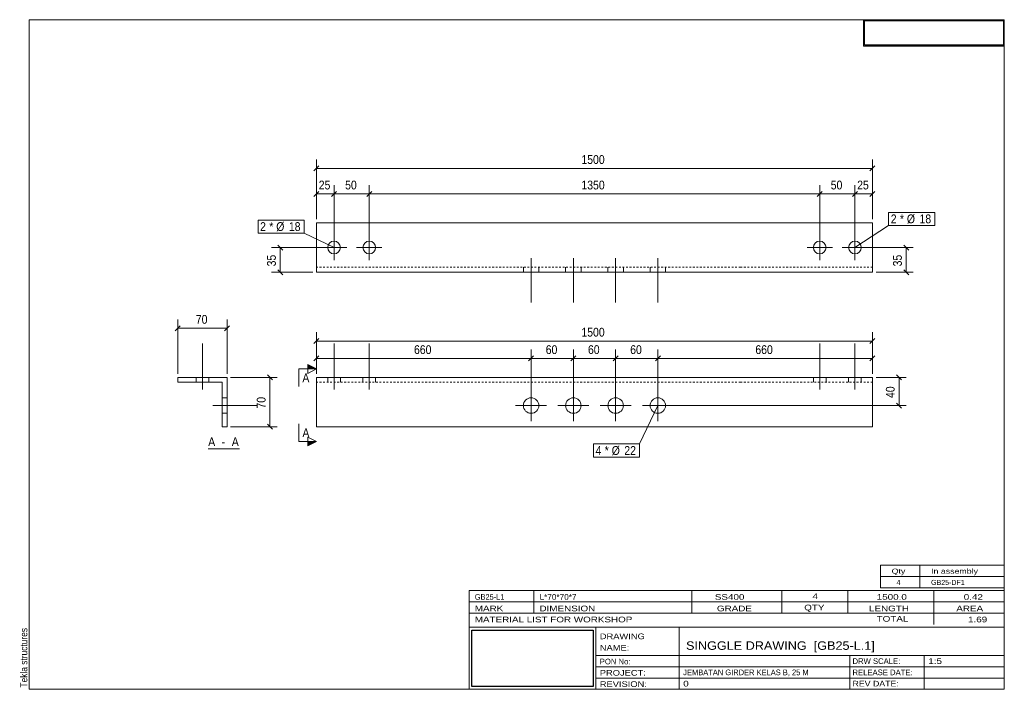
# Model space of a CAD drawing. Header units: millimetres. Extents: x 2 to 282, y 5 to 195.
import ezdxf

# ---------------------------------------------------------------- set-up
doc = ezdxf.new("R2010")
doc.units = ezdxf.units.MM
doc.linetypes.add('XKITLINE00', pattern=[0])
doc.linetypes.add('XKITLINE04', pattern=[3, 0.5, -0.5, 0.5, -0.5, 0.5, -0.5])
for name, color, linetype, lineweight in [('Bolt', 7, 'Continuous', 0), ('BoltMark', 3, 'Continuous', 0), ('DrawingSheet', 5, 'Continuous', 0), ('OtherObjectType', 1, 'Continuous', 0), ('Part', 2, 'Continuous', 0), ('Section', 6, 'Continuous', 0), ('Z-DIMENSIONS', 1, 'Continuous', 0)]:
    doc.layers.add(name, color=color, linetype=linetype, lineweight=lineweight)
doc.styles.add('ARIAL', font='ARIAL.TTF')
doc.styles.add('ARIAL_NARROW', font='ARIALN.TTF')
picture_1 = doc.add_image_def('image1.jpg', size_in_pixel=(1304, 175))
picture_2 = doc.add_image_def('image2.jpg', size_in_pixel=(188, 71))

# ---------------------------------------------------------------- blocks, each defined once
blk = doc.blocks.new('*A1')
at = {"layer": 'Bolt', "linetype": 'XKITLINE00', "lineweight": 0}
for p, q in [((91.63, 90.11), (91.63, 103.11)), ((101.63, 90.11), (101.63, 103.11)), ((89.83, 92.11), (89.83, 93.51)), ((93.43, 92.11), (93.43, 93.51)), ((99.83, 92.11), (99.83, 93.51)), ((103.43, 92.11), (103.43, 93.51))]:
    blk.add_line(p, q, dxfattribs=at)
blk = doc.blocks.new('*A2')
at = {"layer": 'Bolt', "linetype": 'XKITLINE00', "lineweight": 0}
for p, q in [((229.56, 90.11), (229.56, 103.11)), ((239.56, 90.11), (239.56, 103.11)), ((227.76, 92.11), (227.76, 93.51)), ((231.36, 92.11), (231.36, 93.51)), ((237.76, 92.11), (237.76, 93.51)), ((241.36, 92.11), (241.36, 93.51))]:
    blk.add_line(p, q, dxfattribs=at)
blk = doc.blocks.new('*A3')
at = {"layer": 'Bolt', "linetype": 'XKITLINE00', "lineweight": 0}
for p, q in [((147.59, 89.91), (147.59, 81.11)), ((159.59, 89.91), (159.59, 81.11)), ((171.59, 89.91), (171.59, 81.11)), ((183.59, 89.91), (183.59, 81.11)), ((151.99, 85.51), (143.19, 85.51)), ((163.99, 85.51), (155.19, 85.51)), ((175.99, 85.51), (167.19, 85.51)), ((187.99, 85.51), (179.19, 85.51))]:
    blk.add_line(p, q, dxfattribs=at)
for centre in [(147.59, 85.51), (159.59, 85.51), (171.59, 85.51), (183.59, 85.51)]:
    blk.add_circle(centre, 2.2, dxfattribs=at)
blk = doc.blocks.new('*A4')
at = {"layer": 'Part', "linetype": 'XKITLINE00', "lineweight": 0}
for p, q in [((86.63, 79.51), (86.63, 93.51)), ((86.63, 93.51), (124.03, 93.51)), ((124.13, 93.51), (207.06, 93.51)), ((207.16, 93.51), (244.56, 93.51)), ((244.56, 93.51), (244.56, 79.51)), ((124.03, 79.51), (86.63, 79.51)), ((207.06, 79.51), (124.13, 79.51)), ((244.56, 79.51), (207.16, 79.51))]:
    blk.add_line(p, q, dxfattribs=at)
at = {"layer": 'Part', "linetype": 'XKITLINE04', "lineweight": 0}
for p, q in [((124.03, 92.11), (86.63, 92.11)), ((207.06, 92.11), (124.13, 92.11)), ((244.56, 92.11), (207.16, 92.11))]:
    blk.add_line(p, q, dxfattribs=at)
blk = doc.blocks.new('*A5')
at = {"layer": 'Bolt', "linetype": 'XKITLINE00', "lineweight": 0}
for p, q in [((91.63, 126.76), (91.63, 133.96)), ((101.63, 126.76), (101.63, 133.96)), ((95.23, 130.36), (88.03, 130.36)), ((105.23, 130.36), (98.03, 130.36))]:
    blk.add_line(p, q, dxfattribs=at)
for centre in [(91.63, 130.36), (101.63, 130.36)]:
    blk.add_circle(centre, 1.8, dxfattribs=at)
blk = doc.blocks.new('*A6')
at = {"layer": 'Bolt', "linetype": 'XKITLINE00', "lineweight": 0}
for p, q in [((229.56, 133.96), (229.56, 126.76)), ((239.56, 133.96), (239.56, 126.76)), ((225.96, 130.36), (233.16, 130.36)), ((235.96, 130.36), (243.16, 130.36))]:
    blk.add_line(p, q, dxfattribs=at)
for centre in [(229.56, 130.36), (239.56, 130.36)]:
    blk.add_circle(centre, 1.8, dxfattribs=at)
blk = doc.blocks.new('*A7')
at = {"layer": 'Bolt', "linetype": 'XKITLINE00', "lineweight": 0}
for p, q in [((147.59, 127.36), (147.59, 114.76)), ((159.59, 127.36), (159.59, 114.76)), ((171.59, 127.36), (171.59, 114.76)), ((183.59, 127.36), (183.59, 114.76)), ((145.39, 124.76), (145.39, 123.36)), ((149.79, 124.76), (149.79, 123.36)), ((157.39, 124.76), (157.39, 123.36)), ((161.79, 124.76), (161.79, 123.36)), ((169.39, 124.76), (169.39, 123.36)), ((173.79, 124.76), (173.79, 123.36)), ((181.39, 124.76), (181.39, 123.36)), ((185.79, 124.76), (185.79, 123.36))]:
    blk.add_line(p, q, dxfattribs=at)
blk = doc.blocks.new('*A8')
at = {"layer": 'Part', "linetype": 'XKITLINE00', "lineweight": 0}
for p, q in [((86.63, 123.36), (86.63, 137.36)), ((86.63, 137.36), (124.03, 137.36)), ((124.13, 137.36), (207.06, 137.36)), ((207.16, 137.36), (244.56, 137.36)), ((244.56, 123.36), (244.56, 137.36)), ((86.63, 123.36), (124.03, 123.36)), ((124.13, 123.36), (207.06, 123.36)), ((207.16, 123.36), (244.56, 123.36))]:
    blk.add_line(p, q, dxfattribs=at)
at = {"layer": 'Part', "linetype": 'XKITLINE04', "lineweight": 0}
for p, q in [((124.03, 124.76), (86.63, 124.76)), ((207.06, 124.76), (124.13, 124.76)), ((244.56, 124.76), (207.16, 124.76))]:
    blk.add_line(p, q, dxfattribs=at)
blk = doc.blocks.new('*A9')
at = {"layer": 'Bolt', "linetype": 'XKITLINE00', "lineweight": 0}
for p, q in [((54.23, 90.11), (54.23, 103.11)), ((54.23, 90.11), (54.23, 103.11)), ((52.43, 92.11), (52.43, 93.51)), ((52.43, 92.11), (52.43, 93.51)), ((56.03, 92.11), (56.03, 93.51)), ((56.03, 92.11), (56.03, 93.51))]:
    blk.add_line(p, q, dxfattribs=at)
blk = doc.blocks.new('*A10')
at = {"layer": 'Bolt', "linetype": 'XKITLINE00', "lineweight": 0}
for p, q in [((59.83, 87.71), (61.23, 87.71)), ((59.83, 87.71), (61.23, 87.71)), ((57.23, 85.52), (69.83, 85.5)), ((57.23, 85.52), (69.83, 85.5)), ((59.82, 83.31), (61.22, 83.31)), ((59.82, 83.31), (61.22, 83.31))]:
    blk.add_line(p, q, dxfattribs=at)
blk = doc.blocks.new('*A11')
at = {"layer": 'Part', "linetype": 'XKITLINE00', "lineweight": 0}
for p, q in [((61.23, 93.51), (47.23, 93.51)), ((47.23, 93.51), (47.23, 92.11)), ((61.23, 79.51), (61.23, 93.51)), ((47.23, 92.11), (59.83, 92.11)), ((59.83, 92.11), (59.83, 79.51)), ((59.83, 79.51), (61.23, 79.51))]:
    blk.add_line(p, q, dxfattribs=at)
blk = doc.blocks.new('*A12')
at = {"layer": 'DrawingSheet', "linetype": 'XKITLINE00', "lineweight": 0}
for p, q in [((282, 195), (5, 195)), ((5, 195), (5, 5)), ((282, 5), (282, 195)), ((5, 5), (282, 5))]:
    blk.add_line(p, q, dxfattribs=at)
at = {"layer": 'DrawingSheet', "style": 'ARIAL', "width": 0.85}
blk.add_text('Tekla structures', height=2, rotation=90, dxfattribs=at).set_placement((4.5, 5.5))
blk = doc.blocks.new('*A13')
at = {"layer": 'OtherObjectType', "linetype": 'XKITLINE00', "lineweight": 0}
for p, q in [((242, 195), (282, 195)), ((242, 195), (242, 187.5)), ((282, 195), (282, 187.5)), ((242, 187.5), (282, 187.5))]:
    blk.add_line(p, q, dxfattribs=at)
image = blk.add_image(picture_1, insert=(242.25, 187.75), size_in_units=(39.5, 7))
blk = doc.blocks.new('*A14')
at = {"layer": 'OtherObjectType', "linetype": 'XKITLINE00', "lineweight": 0}
for p, q in [((246.8, 37), (246.8, 40.2)), ((246.8, 40.2), (282, 40.2)), ((258, 37), (258, 40.2)), ((282, 37), (282, 40.2)), ((246.8, 37), (282, 37)), ((246.8, 33.8), (246.8, 37)), ((258, 33.8), (258, 37)), ((282, 33.8), (282, 37)), ((246.8, 33.8), (282, 33.8))]:
    blk.add_line(p, q, dxfattribs=at)
at = {"layer": 'OtherObjectType', "style": 'ARIAL_NARROW'}
for s, width, p in [('Qty', 1.513248, (250, 37.8)), ('In assembly', 1.513248, (261.2, 37.8)), ('4', 1.211571, (251.38, 34.6)), ('GB25-DF1', 1.211571, (261.2, 34.6))]:
    blk.add_text(s, height=1.44, dxfattribs=dict(at, width=width)).set_placement(p)
blk = doc.blocks.new('*A15')
at = {"layer": 'OtherObjectType', "linetype": 'XKITLINE00', "lineweight": 0}
for p, q in [((130, 33), (282, 33)), ((130, 33), (130, 29.8)), ((130, 33), (282, 33)), ((148.4, 29.8), (148.4, 33)), ((193.2, 29.8), (193.2, 33)), ((218.8, 29.8), (218.8, 33)), ((237.6, 29.8), (237.6, 33)), ((262, 29.8), (262, 33)), ((282, 29.8), (282, 33)), ((130, 29.8), (282, 29.8)), ((130, 29.8), (282, 29.8)), ((130, 26.6), (130, 29.8)), ((148.4, 26.6), (148.4, 29.8)), ((193.2, 26.6), (193.2, 29.8)), ((218.8, 26.6), (218.8, 29.8)), ((237.6, 26.6), (237.6, 29.8)), ((262, 26.6), (262, 29.8)), ((282, 26.6), (282, 29.8)), ((130, 26.6), (282, 26.6)), ((130, 22.6), (130, 26.6)), ((262, 23.4), (262, 26.6)), ((282, 22.6), (282, 26.6)), ((130, 22.6), (130, 5)), ((130, 22.6), (282, 22.6)), ((166, 17.8), (166, 22.6)), ((189.6, 14.6), (189.6, 22.6)), ((282, 17.8), (282, 22.6)), ((166, 17.8), (166, 5)), ((282, 14.6), (282, 17.8)), ((166, 14.6), (282, 14.6)), ((189.6, 5), (189.6, 14.6)), ((238.13, 11.4), (238.13, 14.6)), ((259.2, 5), (259.2, 14.6)), ((282, 11.4), (282, 14.6)), ((166, 11.4), (282, 11.4)), ((238.13, 5), (238.13, 11.4)), ((282, 8.2), (282, 11.4)), ((166, 8.2), (282, 8.2)), ((282, 5), (282, 8.2)), ((130, 5), (282, 5)), ((160, 5), (282, 5))]:
    blk.add_line(p, q, dxfattribs=at)
at = {"layer": 'OtherObjectType', "style": 'ARIAL_NARROW'}
for s, height, width, p in [('GB25-L1', 1.6, 1.100501, (131.6, 30.4)), ('L*70*70*7', 1.6, 1.270501, (150, 30.4)), ('SS400', 1.6, 1.525501, (199.78, 30.4)), ('4', 1.6, 1.525501, (227.53, 30.6)), ('1500.0', 1.6, 1.525501, (245.76, 30.4)), ('0.42', 1.6, 1.525501, (270.48, 30.4)), ('MARK', 1.6, 1.525501, (131.6, 27.13)), ('DIMENSION', 1.6, 1.525501, (149.97, 27.13)), ('GRADE', 1.6, 1.525501, (200.37, 27.13)), ('QTY', 1.6, 1.525501, (225.17, 27.4)), ('LENGTH', 1.6, 1.525501, (243.57, 27.13)), ('AREA', 1.6, 1.525501, (268.37, 27.13)), ('MATERIAL LIST FOR WORKSHOP', 1.6, 1.525501, (131.6, 24)), ('TOTAL', 1.6, 1.525501, (245.74, 24.2)), ('1.69', 1.6, 1.525501, (271.7, 24)), ('DRAWING', 1.6, 1.445, (167.1, 19.22)), ('NAME:', 1.6, 1.445, (167.1, 15.98)), ('SINGGLE DRAWING  [GB25-L.1]', 2.4, 1.304651, (191.6, 16.2)), ('PON No:', 1.6, 1.19, (167.1, 12.07)), ('DRW SCALE:', 1.6, 1.19, (238.88, 12.2)), ('1:5', 1.6, 1.525501, (260.4, 12.2)), ('PROJECT:', 1.6, 1.445, (167.1, 8.87)), ('JEMBATAN GIRDER KELAS B, 25 M', 1.6, 1.015501, (190.8, 9)), ('RELEASE DATE:', 1.6, 1.19, (238.88, 9)), ('REVISION:', 1.6, 1.445, (167.1, 5.67)), ('0', 1.6, 1.525501, (190.8, 5.8)), ('REV DATE:', 1.6, 1.36, (238.88, 5.8))]:
    blk.add_text(s, height=height, dxfattribs=dict(at, width=width)).set_placement(p)
image = blk.add_image(picture_2, insert=(130.8, 5.8), size_in_units=(34.4, 16))
blk = doc.blocks.new('*A16')
at = {"layer": 'Z-DIMENSIONS', "linetype": 'XKITLINE00', "lineweight": 0}
for p, q in [((86.63, 94.51), (86.63, 106.33)), ((244.56, 94.51), (244.56, 106.33)), ((87.34, 104.53), (85.92, 103.12)), ((86.63, 103.83), (244.56, 103.83)), ((245.26, 104.53), (243.85, 103.12))]:
    blk.add_line(p, q, dxfattribs=at)
at = {"layer": 'Z-DIMENSIONS'}
for p in [(86.63, 103.83), (244.56, 103.83)]:
    blk.add_point(p, dxfattribs=at)
at = {"layer": 'Z-DIMENSIONS', "style": 'ARIAL', "width": 0.85}
blk.add_text('1500', height=2.5, dxfattribs=at).set_placement((161.88, 105.08))
blk = doc.blocks.new('*A17')
at = {"layer": 'Z-DIMENSIONS', "linetype": 'XKITLINE00', "lineweight": 0}
for p, q in [((86.63, 94.51), (86.63, 101.38)), ((147.59, 86.5), (147.59, 101.38)), ((87.34, 99.58), (85.92, 98.17)), ((86.63, 98.88), (147.59, 98.88)), ((148.3, 99.58), (146.89, 98.17))]:
    blk.add_line(p, q, dxfattribs=at)
at = {"layer": 'Z-DIMENSIONS'}
for p in [(86.63, 98.88), (147.59, 98.88)]:
    blk.add_point(p, dxfattribs=at)
at = {"layer": 'Z-DIMENSIONS', "style": 'ARIAL', "width": 0.85}
blk.add_text('660', height=2.5, dxfattribs=at).set_placement((114.33, 100.13))
blk = doc.blocks.new('*A18')
at = {"layer": 'Z-DIMENSIONS', "linetype": 'XKITLINE00', "lineweight": 0}
for p, q in [((147.59, 86.5), (147.59, 101.38)), ((159.59, 86.52), (159.59, 101.38)), ((148.3, 99.58), (146.89, 98.17)), ((147.59, 98.88), (159.59, 98.88)), ((160.3, 99.58), (158.89, 98.17))]:
    blk.add_line(p, q, dxfattribs=at)
at = {"layer": 'Z-DIMENSIONS'}
for p in [(147.59, 98.88), (159.59, 98.88)]:
    blk.add_point(p, dxfattribs=at)
at = {"layer": 'Z-DIMENSIONS', "style": 'ARIAL', "width": 0.85}
blk.add_text('60', height=2.5, dxfattribs=at).set_placement((151.74, 100.13))
blk = doc.blocks.new('*A19')
at = {"layer": 'Z-DIMENSIONS', "linetype": 'XKITLINE00', "lineweight": 0}
for p, q in [((159.59, 86.52), (159.59, 101.38)), ((171.59, 86.5), (171.59, 101.38)), ((160.3, 99.58), (158.89, 98.17)), ((159.59, 98.88), (171.59, 98.88)), ((172.3, 99.58), (170.89, 98.17))]:
    blk.add_line(p, q, dxfattribs=at)
at = {"layer": 'Z-DIMENSIONS'}
for p in [(159.59, 98.88), (171.59, 98.88)]:
    blk.add_point(p, dxfattribs=at)
at = {"layer": 'Z-DIMENSIONS', "style": 'ARIAL', "width": 0.85}
blk.add_text('60', height=2.5, dxfattribs=at).set_placement((163.74, 100.13))
blk = doc.blocks.new('*A20')
at = {"layer": 'Z-DIMENSIONS', "linetype": 'XKITLINE00', "lineweight": 0}
for p, q in [((171.59, 86.5), (171.59, 101.38)), ((183.59, 86.5), (183.59, 101.38)), ((172.3, 99.58), (170.89, 98.17)), ((171.59, 98.88), (183.59, 98.88)), ((184.3, 99.58), (182.89, 98.17))]:
    blk.add_line(p, q, dxfattribs=at)
at = {"layer": 'Z-DIMENSIONS'}
for p in [(171.59, 98.88), (183.59, 98.88)]:
    blk.add_point(p, dxfattribs=at)
at = {"layer": 'Z-DIMENSIONS', "style": 'ARIAL', "width": 0.85}
blk.add_text('60', height=2.5, dxfattribs=at).set_placement((175.74, 100.13))
blk = doc.blocks.new('*A21')
at = {"layer": 'Z-DIMENSIONS', "linetype": 'XKITLINE00', "lineweight": 0}
for p, q in [((183.59, 86.5), (183.59, 101.38)), ((244.56, 94.51), (244.56, 101.38)), ((184.3, 99.58), (182.89, 98.17)), ((183.59, 98.88), (244.56, 98.88)), ((245.26, 99.58), (243.85, 98.17))]:
    blk.add_line(p, q, dxfattribs=at)
at = {"layer": 'Z-DIMENSIONS'}
for p in [(183.59, 98.88), (244.56, 98.88)]:
    blk.add_point(p, dxfattribs=at)
at = {"layer": 'Z-DIMENSIONS', "style": 'ARIAL', "width": 0.85}
blk.add_text('660', height=2.5, dxfattribs=at).set_placement((211.29, 100.13))
blk = doc.blocks.new('*A22')
at = {"layer": 'Z-DIMENSIONS', "linetype": 'XKITLINE00', "lineweight": 0}
for p, q in [((245.56, 93.51), (254.11, 93.51)), ((251.4, 94.22), (252.82, 92.81)), ((252.11, 85.5), (252.11, 93.51)), ((184.59, 85.5), (254.11, 85.5)), ((251.4, 86.21), (252.82, 84.79))]:
    blk.add_line(p, q, dxfattribs=at)
at = {"layer": 'Z-DIMENSIONS'}
for p in [(252.11, 93.51), (252.11, 85.5)]:
    blk.add_point(p, dxfattribs=at)
at = {"layer": 'Z-DIMENSIONS', "style": 'ARIAL', "width": 0.85}
blk.add_text('40', height=2.5, rotation=90.0002, dxfattribs=at).set_placement((250.86, 87.65))
blk = doc.blocks.new('*A23')
at = {"layer": 'BoltMark', "linetype": 'XKITLINE00', "lineweight": 0}
for p, q in [((183.59, 85.51), (178.38, 74.61)), ((165.3, 74.61), (178.38, 74.61)), ((165.3, 70.91), (165.3, 74.61)), ((178.38, 70.91), (178.38, 74.61)), ((165.3, 70.91), (178.38, 70.91))]:
    blk.add_line(p, q, dxfattribs=at)
at = {"layer": 'BoltMark', "style": 'ARIAL', "width": 0.85}
for s, p in [('4', (165.9, 71.51)), ('* Ø', (168.5, 71.51)), ('22', (174.07, 71.51))]:
    blk.add_text(s, height=2.5, dxfattribs=at).set_placement(p)
blk = doc.blocks.new('*A24')
at = {"layer": 'Section'}
for points in [[(84.13, 97.14), (86.63, 95.89), (84.13, 95.89)], [(84.13, 75.3), (86.63, 75.3), (84.13, 74.05)]]:
    blk.add_hatch(color=256, dxfattribs=at).paths.add_polyline_path(points, flags=17)
at = {"layer": 'Section', "linetype": 'XKITLINE00', "lineweight": 0}
for p, q in [((81.63, 95.89), (81.63, 90.89)), ((81.63, 95.89), (86.63, 95.89)), ((86.63, 95.89), (84.13, 97.14)), ((84.13, 97.14), (84.13, 94.64)), ((86.63, 95.89), (84.13, 94.64)), ((81.63, 75.3), (81.63, 80.3)), ((84.13, 74.05), (84.13, 76.55)), ((84.13, 76.55), (86.63, 75.3)), ((81.63, 75.3), (86.63, 75.3)), ((86.63, 75.3), (84.13, 74.05))]:
    blk.add_line(p, q, dxfattribs=at)
at = {"layer": 'Section', "style": 'ARIAL', "width": 0.85}
for p in [(82.63, 92.14), (82.63, 76.55)]:
    blk.add_text('A', height=2.5, dxfattribs=at).set_placement(p)
blk = doc.blocks.new('*A25')
at = {"layer": 'Z-DIMENSIONS', "linetype": 'XKITLINE00', "lineweight": 0}
for p, q in [((240.56, 130.36), (256.14, 130.36)), ((253.44, 131.07), (254.85, 129.65)), ((254.14, 123.36), (254.14, 130.36)), ((245.56, 123.36), (256.14, 123.36)), ((253.44, 124.07), (254.85, 122.65))]:
    blk.add_line(p, q, dxfattribs=at)
at = {"layer": 'Z-DIMENSIONS'}
for p in [(254.14, 130.36), (254.14, 123.36)]:
    blk.add_point(p, dxfattribs=at)
at = {"layer": 'Z-DIMENSIONS', "style": 'ARIAL', "width": 0.85}
blk.add_text('35', height=2.5, rotation=90.0002, dxfattribs=at).set_placement((252.89, 125.01))
blk = doc.blocks.new('*A26')
at = {"layer": 'Z-DIMENSIONS', "linetype": 'XKITLINE00', "lineweight": 0}
for p, q in [((90.63, 130.36), (73.83, 130.36)), ((75.62, 131.07), (77.04, 129.65)), ((76.33, 123.36), (76.33, 130.36)), ((85.63, 123.36), (73.83, 123.36)), ((75.62, 124.07), (77.04, 122.65))]:
    blk.add_line(p, q, dxfattribs=at)
at = {"layer": 'Z-DIMENSIONS'}
for p in [(76.33, 130.36), (76.33, 123.36)]:
    blk.add_point(p, dxfattribs=at)
at = {"layer": 'Z-DIMENSIONS', "style": 'ARIAL', "width": 0.85}
blk.add_text('35', height=2.5, rotation=90.0002, dxfattribs=at).set_placement((75.08, 125.01))
blk = doc.blocks.new('*A27')
at = {"layer": 'Z-DIMENSIONS', "linetype": 'XKITLINE00', "lineweight": 0}
for p, q in [((86.63, 138.36), (86.63, 155.32)), ((244.56, 138.36), (244.56, 155.32)), ((87.34, 153.52), (85.92, 152.11)), ((86.63, 152.82), (244.56, 152.82)), ((245.26, 153.52), (243.85, 152.11))]:
    blk.add_line(p, q, dxfattribs=at)
at = {"layer": 'Z-DIMENSIONS'}
for p in [(86.63, 152.82), (244.56, 152.82)]:
    blk.add_point(p, dxfattribs=at)
at = {"layer": 'Z-DIMENSIONS', "style": 'ARIAL', "width": 0.85}
blk.add_text('1500', height=2.5, dxfattribs=at).set_placement((161.88, 154.07))
blk = doc.blocks.new('*A28')
at = {"layer": 'Z-DIMENSIONS', "linetype": 'XKITLINE00', "lineweight": 0}
for p, q in [((87.34, 146.3), (85.92, 144.88)), ((86.63, 138.36), (86.63, 148.09)), ((86.63, 145.59), (91.63, 145.59)), ((92.34, 146.3), (90.92, 144.88)), ((91.63, 131.36), (91.63, 148.09))]:
    blk.add_line(p, q, dxfattribs=at)
at = {"layer": 'Z-DIMENSIONS'}
for p in [(86.63, 145.59), (91.63, 145.59)]:
    blk.add_point(p, dxfattribs=at)
at = {"layer": 'Z-DIMENSIONS', "style": 'ARIAL', "width": 0.85}
blk.add_text('25', height=2.5, dxfattribs=at).set_placement((87.27, 146.84))
blk = doc.blocks.new('*A29')
at = {"layer": 'Z-DIMENSIONS', "linetype": 'XKITLINE00', "lineweight": 0}
for p, q in [((92.34, 146.3), (90.92, 144.88)), ((91.63, 131.36), (91.63, 148.09)), ((91.63, 145.59), (101.63, 145.59)), ((102.34, 146.3), (100.92, 144.88)), ((101.63, 131.36), (101.63, 148.09))]:
    blk.add_line(p, q, dxfattribs=at)
at = {"layer": 'Z-DIMENSIONS'}
for p in [(91.63, 145.59), (101.63, 145.59)]:
    blk.add_point(p, dxfattribs=at)
at = {"layer": 'Z-DIMENSIONS', "style": 'ARIAL', "width": 0.85}
blk.add_text('50', height=2.5, dxfattribs=at).set_placement((94.77, 146.84))
blk = doc.blocks.new('*A30')
at = {"layer": 'Z-DIMENSIONS', "linetype": 'XKITLINE00', "lineweight": 0}
for p, q in [((102.34, 146.3), (100.92, 144.88)), ((101.63, 131.36), (101.63, 148.09)), ((101.63, 145.59), (229.56, 145.59)), ((230.26, 146.3), (228.85, 144.88)), ((229.56, 131.36), (229.56, 148.09))]:
    blk.add_line(p, q, dxfattribs=at)
at = {"layer": 'Z-DIMENSIONS'}
for p in [(101.63, 145.59), (229.56, 145.59)]:
    blk.add_point(p, dxfattribs=at)
at = {"layer": 'Z-DIMENSIONS', "style": 'ARIAL', "width": 0.85}
blk.add_text('1350', height=2.5, dxfattribs=at).set_placement((161.88, 146.84))
blk = doc.blocks.new('*A31')
at = {"layer": 'Z-DIMENSIONS', "linetype": 'XKITLINE00', "lineweight": 0}
for p, q in [((230.26, 146.3), (228.85, 144.88)), ((229.56, 131.36), (229.56, 148.09)), ((229.56, 145.59), (239.56, 145.59)), ((240.26, 146.3), (238.85, 144.88)), ((239.56, 131.36), (239.56, 148.09))]:
    blk.add_line(p, q, dxfattribs=at)
at = {"layer": 'Z-DIMENSIONS'}
for p in [(229.56, 145.59), (239.56, 145.59)]:
    blk.add_point(p, dxfattribs=at)
at = {"layer": 'Z-DIMENSIONS', "style": 'ARIAL', "width": 0.85}
blk.add_text('50', height=2.5, dxfattribs=at).set_placement((232.7, 146.84))
blk = doc.blocks.new('*A32')
at = {"layer": 'Z-DIMENSIONS', "linetype": 'XKITLINE00', "lineweight": 0}
for p, q in [((240.26, 146.3), (238.85, 144.88)), ((239.56, 131.36), (239.56, 148.09)), ((239.56, 145.59), (244.56, 145.59)), ((245.26, 146.3), (243.85, 144.88)), ((244.56, 138.36), (244.56, 148.09))]:
    blk.add_line(p, q, dxfattribs=at)
at = {"layer": 'Z-DIMENSIONS'}
for p in [(239.56, 145.59), (244.56, 145.59)]:
    blk.add_point(p, dxfattribs=at)
at = {"layer": 'Z-DIMENSIONS', "style": 'ARIAL', "width": 0.85}
blk.add_text('25', height=2.5, dxfattribs=at).set_placement((240.2, 146.84))
blk = doc.blocks.new('*A33')
at = {"layer": 'BoltMark', "linetype": 'XKITLINE00', "lineweight": 0}
for p, q in [((70.02, 138.15), (83.1, 138.15)), ((70.02, 134.45), (70.02, 138.15)), ((83.1, 134.45), (83.1, 138.15)), ((70.02, 134.45), (83.1, 134.45)), ((91.63, 130.36), (83.1, 134.45))]:
    blk.add_line(p, q, dxfattribs=at)
at = {"layer": 'BoltMark', "style": 'ARIAL', "width": 0.85}
for s, p in [('2', (70.62, 135.05)), ('* Ø', (73.22, 135.05)), ('18', (78.79, 135.05))]:
    blk.add_text(s, height=2.5, dxfattribs=at).set_placement(p)
blk = doc.blocks.new('*A34')
at = {"layer": 'BoltMark', "linetype": 'XKITLINE00', "lineweight": 0}
for p, q in [((249.15, 140.34), (262.23, 140.34)), ((249.15, 136.64), (249.15, 140.34)), ((262.23, 136.64), (262.23, 140.34)), ((239.56, 130.36), (249.15, 136.64)), ((249.15, 136.64), (262.23, 136.64))]:
    blk.add_line(p, q, dxfattribs=at)
at = {"layer": 'BoltMark', "style": 'ARIAL', "width": 0.85}
for s, p in [('* Ø', (252.35, 137.24)), ('2', (249.75, 137.24)), ('18', (257.92, 137.24))]:
    blk.add_text(s, height=2.5, dxfattribs=at).set_placement(p)
blk = doc.blocks.new('*A35')
at = {"layer": 'Z-DIMENSIONS', "linetype": 'XKITLINE00', "lineweight": 0}
for p, q in [((62.23, 93.51), (75.42, 93.51)), ((72.72, 94.22), (74.13, 92.81)), ((73.42, 79.51), (73.42, 93.51)), ((62.23, 79.51), (75.42, 79.51)), ((72.72, 80.22), (74.13, 78.81))]:
    blk.add_line(p, q, dxfattribs=at)
at = {"layer": 'Z-DIMENSIONS'}
for p in [(73.42, 93.51), (73.42, 79.51)]:
    blk.add_point(p, dxfattribs=at)
at = {"layer": 'Z-DIMENSIONS', "style": 'ARIAL', "width": 0.85}
blk.add_text('70', height=2.5, rotation=90.0002, dxfattribs=at).set_placement((72.17, 84.66))
blk = doc.blocks.new('*A36')
at = {"layer": 'Z-DIMENSIONS', "linetype": 'XKITLINE00', "lineweight": 0}
for p, q in [((47.23, 94.51), (47.23, 109.97)), ((61.23, 94.51), (61.23, 109.97)), ((47.93, 108.17), (46.52, 106.76)), ((47.23, 107.47), (61.23, 107.47)), ((61.93, 108.17), (60.52, 106.76))]:
    blk.add_line(p, q, dxfattribs=at)
at = {"layer": 'Z-DIMENSIONS'}
for p in [(47.23, 107.47), (61.23, 107.47)]:
    blk.add_point(p, dxfattribs=at)
at = {"layer": 'Z-DIMENSIONS', "style": 'ARIAL', "width": 0.85}
blk.add_text('70', height=2.5, dxfattribs=at).set_placement((52.37, 108.72))
blk = doc.blocks.new('*A37')
at = {"layer": 'OtherObjectType', "linetype": 'XKITLINE00', "lineweight": 0}
blk.add_line((55.87, 73.26), (64.78, 73.26), dxfattribs=at)
at = {"layer": 'OtherObjectType', "style": 'ARIAL', "width": 0.85}
for s, p in [('A', (55.87, 74.01)), ('A', (62.56, 74.01)), (' - ', (58.84, 74.01))]:
    blk.add_text(s, height=2.5, dxfattribs=at).set_placement(p)

msp = doc.modelspace()

# ---------------------------------------------------------------- block references
at = {"lineweight": 0}
for name in ['*A12', '*A13', '*A27', '*A28', '*A29', '*A30', '*A31', '*A32', '*A34', '*A33', '*A8', '*A5', '*A6', '*A26', '*A25', '*A7', '*A36', '*A16', '*A9', '*A17', '*A1', '*A18', '*A19', '*A20', '*A21', '*A2', '*A24', '*A11', '*A35', '*A4', '*A22', '*A3', '*A10', '*A23', '*A37', '*A14', '*A15']:
    msp.add_blockref(name, (0, 0), dxfattribs=at)

doc.saveas('drawing.dxf')
